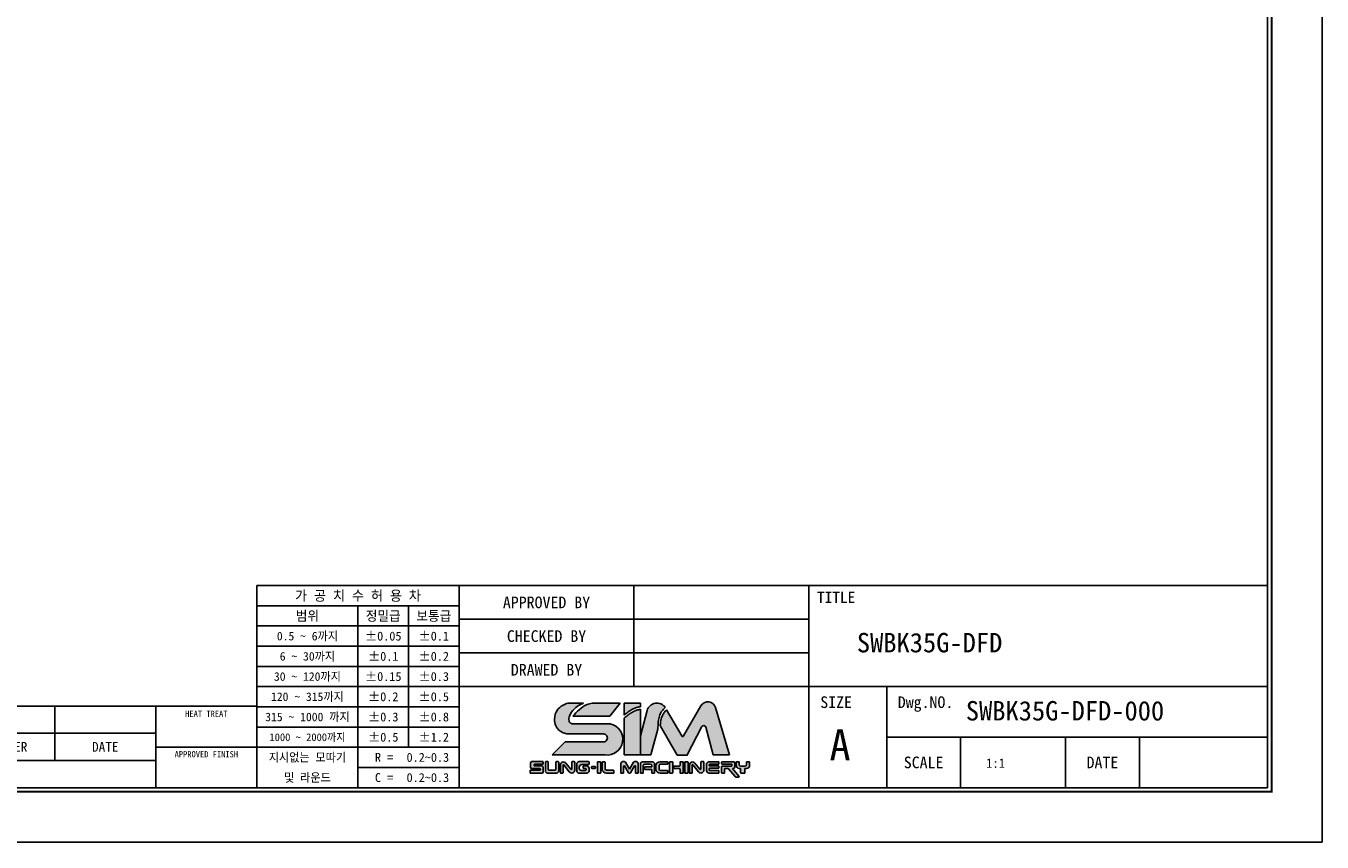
# Model space of a CAD drawing. Header units: millimetres. Extents: x -29 to 5648, y -387 to 3949.
# Tile 3 of 5: x 374 to 853, y 0 to 302. Entities that reach past the tile are written whole.
import ezdxf
from ezdxf.enums import TextEntityAlignment as Align

# ---------------------------------------------------------------- set-up
doc = ezdxf.new("R2010")
doc.units = ezdxf.units.MM
doc.layers.get('0').update_dxf_attribs({"linetype": 'CONTINUOUS'})
doc.layers.add('5', color=7, linetype='CONTINUOUS')
doc.layers.add('7', color=7, linetype='CONTINUOUS')

# ---------------------------------------------------------------- blocks, each defined once
blk = doc.blocks.new('란표제')
h = blk.add_hatch(color=150)
h.dxf.hatch_style = 1
edge = h.paths.add_edge_path()
edge.add_spline(control_points=[(269.4313514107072, 21.23682854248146), (269.6359798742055, 21.41891288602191), (270.0327252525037, 21.7719484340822), (270.7280603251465, 22.18750380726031), (271.4106727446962, 22.51924857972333), (271.9007036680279, 22.60265436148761), (272.1147233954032, 22.63908161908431)], knot_values=[0, 0, 0, 0, 0.6304310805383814, 1.222315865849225, 1.865724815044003, 2.364625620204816, 2.364625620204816, 2.364625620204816, 2.364625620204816], degree=3, periodic=0)
edge.add_line((272.1147233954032, 22.63908161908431), (272.1147233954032, 23.23741673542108))
edge.add_line((272.1147233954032, 23.23741673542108), (269.4313514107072, 23.23741673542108))
edge.add_line((269.4313514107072, 23.23741673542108), (269.4313514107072, 21.23682854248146))
edge = h.paths.add_edge_path()
edge.add_spline(control_points=[(272.1147233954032, 22.22357291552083), (271.8960154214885, 22.17327034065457), (271.4034488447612, 22.0599806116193), (270.715909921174, 21.71275165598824), (270.0397629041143, 21.25956616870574), (269.6376071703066, 20.9094133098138), (269.4313514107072, 20.72982854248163)], knot_values=[0, 0, 0, 0, 0.5164407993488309, 1.163110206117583, 1.761888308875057, 2.392319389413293, 2.392319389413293, 2.392319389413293, 2.392319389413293], degree=3, periodic=0)
edge.add_line((269.4313514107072, 20.72982854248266), (269.4313514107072, 14.56964083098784))
edge.add_line((269.4313514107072, 14.56964083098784), (272.1147233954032, 14.56964083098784))
edge.add_line((272.1147233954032, 14.56964083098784), (272.1147233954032, 22.22357291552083))
edge = h.paths.add_edge_path()
edge.add_line((267.0830865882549, 19.76878435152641), (260.734030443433, 19.76878435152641))
edge.add_spline(control_points=[(260.7340304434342, 19.76878435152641), (260.6304282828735, 19.80046622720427), (260.3773761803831, 19.87785037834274), (260.0993263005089, 20.3834271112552), (260.187756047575, 21.0896081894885), (260.7314099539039, 21.92713840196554), (261.4878621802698, 22.76627762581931), (262.2797090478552, 23.09358528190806), (262.6276767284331, 23.23741673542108)], knot_values=[0, 0, 0, 0, 0.2433595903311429, 0.5944147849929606, 1.213183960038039, 1.789398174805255, 2.88702788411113, 3.747486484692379, 3.747486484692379, 3.747486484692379, 3.747486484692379], degree=3, periodic=0)
edge.add_line((262.6276767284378, 23.23741673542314), (259.9686972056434, 23.23741673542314))
edge.add_spline(control_points=[(259.9686972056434, 23.23741673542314), (259.6776716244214, 23.12786400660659), (259.0262061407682, 22.88262844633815), (258.0427933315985, 22.05524221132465), (257.6589013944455, 20.72241547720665), (257.8905376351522, 19.4262980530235), (258.4932930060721, 18.63992786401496), (259.0387723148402, 18.37393810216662), (259.2361936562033, 18.2776703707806)], knot_values=[0, 0, 0, 0, 0.550739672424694, 1.232839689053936, 2.19963066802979, 2.850121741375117, 3.513003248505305, 3.888995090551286, 3.888995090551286, 3.888995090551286, 3.888995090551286], degree=3, periodic=0)
edge.add_arc((260.0206695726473, 19.77456633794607), 1.689999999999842, 242.3423855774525, 270.0000000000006)
edge.add_line((260.0206695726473, 18.08456633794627), (265.933220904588, 18.08456633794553))
edge.add_arc((265.933220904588, 17.41949662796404), 0.6650697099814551, 270.18688939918, 90, ccw=False)
edge.add_line((265.9353902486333, 16.75443045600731), (259.548431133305, 16.75443045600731))
edge.add_line((259.548431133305, 16.75443045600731), (257.3636415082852, 14.56964083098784))
edge.add_line((257.3636415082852, 14.56964083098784), (266.2319154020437, 14.56964083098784))
edge.add_arc((266.5395411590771, 17.18852423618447), 2.636889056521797, 263.3004820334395, 78.10426637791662)
edge = h.paths.add_edge_path(flags=17)
edge.add_spline(control_points=[(264.0618412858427, 23.23741673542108), (263.7695622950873, 23.17538582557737), (262.9649864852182, 23.00462921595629), (261.8692366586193, 22.18236333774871), (261.1771816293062, 21.42409186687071), (260.8344419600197, 21.04855856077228)], knot_values=[0, 0, 0, 0, 0.6846043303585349, 1.884555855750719, 3.061918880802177, 3.061918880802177, 3.061918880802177, 3.061918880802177], degree=3, periodic=0)
edge.add_line((260.8344419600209, 21.04855856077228), (267.0300266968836, 21.04855856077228))
edge.add_line((267.0300266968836, 21.04855856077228), (268.7149674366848, 23.23741673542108))
edge.add_line((268.7149674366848, 23.23741673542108), (264.0618412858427, 23.23741673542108))
h = blk.add_hatch(color=8)
h.dxf.hatch_style = 1
edge = h.paths.add_edge_path()
edge.add_spline(control_points=[(275.0627256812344, 19.1589791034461), (275.0773552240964, 19.57794386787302), (275.1025993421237, 20.30089167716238), (275.3125840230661, 21.24983197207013), (275.7149129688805, 21.97049305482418), (276.082664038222, 22.32534979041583), (276.2775094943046, 22.51336344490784)], knot_values=[0, 0, 0, 0, 0.7435831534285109, 1.283095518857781, 1.707763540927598, 2.186317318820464, 2.186317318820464, 2.186317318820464, 2.186317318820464], degree=3, periodic=0)
edge.add_arc((274.8821637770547, 21.55989067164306), 1.690000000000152, 34.34572044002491, 164.999999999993)
edge.add_line((273.2497491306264, 21.99729485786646), (272.1147233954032, 17.76132114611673))
edge.add_line((272.1147233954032, 17.76132114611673), (272.1147233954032, 14.56964083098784))
edge.add_line((272.1147233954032, 14.56964083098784), (273.8922549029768, 14.56964083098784))
edge.add_line((273.8922549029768, 14.56964083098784), (275.0538491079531, 18.90476942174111))
edge.add_spline(control_points=[(275.0538491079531, 18.90476942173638), (275.0568079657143, 18.98950598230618), (275.0597668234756, 19.07424254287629), (275.0627256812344, 19.1589791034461)], knot_values=[2.186317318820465, 2.186317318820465, 2.186317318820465, 2.186317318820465, 2.336708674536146, 2.336708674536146, 2.336708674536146, 2.336708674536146], degree=3, periodic=0)
edge = h.paths.add_edge_path()
edge.add_arc((282.7153299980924, 19.15023052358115), 0.3379999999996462, 14.999999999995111, 152.0936797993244, ccw=False)
edge.add_line((283.0418129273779, 19.23771136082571), (284.2856565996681, 14.59562357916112))
edge.add_line((284.2856565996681, 14.59562357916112), (287.0312419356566, 14.59562357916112))
edge.add_line((287.0312419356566, 14.59562357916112), (284.698741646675, 22.48208966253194))
edge.add_arc((283.4022573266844, 22.0986416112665), 1.352000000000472, 16.47610349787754, 150.0000000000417)
edge.add_line((282.2313909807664, 22.77464161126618), (279.328189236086, 17.74614868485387))
edge.add_arc((279.1818309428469, 17.83064868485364), 0.1689999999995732, 210.0000000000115, 330.00000000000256, ccw=False)
edge.add_line((279.0354726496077, 17.74614868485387), (276.4997684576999, 22.13811717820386))
edge.add_spline(control_points=[(276.4997684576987, 22.13811717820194), (276.3465195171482, 21.96972988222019), (276.0439022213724, 21.63721921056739), (275.6848775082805, 20.95838757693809), (275.5056859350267, 20.21422517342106), (275.4438638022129, 19.68005989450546), (275.4178006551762, 19.4548650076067)], knot_values=[0, 0, 0, 0, 0.523800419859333, 1.034337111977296, 1.752334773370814, 2.275651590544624, 2.275651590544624, 2.275651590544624, 2.275651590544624], degree=3, periodic=0)
edge.add_arc((275.3365080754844, 19.30670119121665), 0.1690000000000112, 30.00000000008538, 61.24788174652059, ccw=False)
edge.add_line((275.4828663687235, 19.39120119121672), (278.275008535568, 14.55506909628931))
edge.add_line((278.275008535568, 14.55506909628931), (279.8991915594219, 14.55506909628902))
edge.add_line((279.8991915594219, 14.55506909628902), (282.4166346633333, 19.30842375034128))
h = blk.add_hatch(color=150)
h.dxf.hatch_style = 1
h.paths.add_polyline_path([(255.8918496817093, 12.49001531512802, 0.4142135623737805), (255.6383496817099, 12.74351531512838), (254.4359279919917, 12.74351531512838, -0.4142135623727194), (254.3514279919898, 12.8280153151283), (254.3514279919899, 12.93313653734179, -0.4142135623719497), (254.4359279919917, 13.01763653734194), (255.8918496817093, 13.01763653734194), (255.8918496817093, 13.45026974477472), (253.9892572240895, 13.45026974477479, 0.4142135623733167), (253.7357572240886, 13.19676974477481), (253.7357572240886, 12.54712844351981, 0.4142135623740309), (253.9892572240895, 12.29362844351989), (255.3256614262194, 12.29362844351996, -0.4142135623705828), (255.4101614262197, 12.2091284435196), (255.4101614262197, 12.10882920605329, -0.4142135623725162), (255.3256614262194, 12.02432920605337), (253.7113647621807, 12.02432920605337), (253.7113647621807, 11.49943248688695), (255.6383496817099, 11.49943248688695, 0.4142135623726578), (255.8918496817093, 11.75293248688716)])
h.paths.add_polyline_path([(265.4913498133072, 13.34837791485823, 0.4142135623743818), (265.4068498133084, 13.43287791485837), (265.0227749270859, 13.43287791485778, 0.4142135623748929), (264.9382749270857, 13.34837791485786), (264.9382749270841, 11.60814308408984, 0.4142135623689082), (265.0227749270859, 11.52364308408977), (265.4068498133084, 11.52364308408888, 0.4142135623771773), (265.4913498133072, 11.6081430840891)])
h.paths.add_polyline_path([(269.3149947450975, 12.69271470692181, -0.7673269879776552), (269.4726738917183, 12.73496470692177), (270.1476377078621, 11.56589308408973, 0.2679491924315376), (270.2208168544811, 11.52364308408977), (270.3886929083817, 11.52364308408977, 0.2679491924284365), (270.4618720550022, 11.56589308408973), (271.136835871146, 12.73496470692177, -0.7673269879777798), (271.2945150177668, 12.69271470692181), (271.2945150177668, 11.60814308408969, 0.414213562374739), (271.3790150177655, 11.52364308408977), (271.6874683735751, 11.52364308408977, 0.4142135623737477), (271.7719683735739, 11.60814308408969), (271.7719683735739, 13.14150117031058, 0.5572135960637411), (270.9835726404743, 13.35275117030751), (270.3047548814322, 12.17700432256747), (269.6259371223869, 13.35275117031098, 0.5198906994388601), (268.8375413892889, 13.14150117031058), (268.8375413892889, 11.60814308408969, 0.4142135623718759), (268.9220413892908, 11.52364308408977), (269.2304947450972, 11.52364308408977, 0.4142135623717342), (269.3149947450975, 11.60814308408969)])
h = blk.add_hatch(color=251)
h.dxf.hatch_style = 1
h.paths.add_polyline_path([(264.6369999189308, 12.54995020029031, 0.4142135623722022), (264.552499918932, 12.63445020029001), (264.0281001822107, 12.63445020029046, 0.4142135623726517), (263.9436001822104, 12.54995020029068), (263.9436001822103, 12.39560813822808, 0.4142135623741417), (264.0281001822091, 12.31110813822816), (264.552499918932, 12.3111081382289, 0.4142135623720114), (264.6369999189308, 12.39560813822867)])
h.paths.add_polyline_path([(258.4601998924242, 11.92193248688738), (258.4601998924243, 13.36576974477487, 0.4142135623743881), (258.3756998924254, 13.45026974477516), (258.0906228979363, 13.45026974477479, 0.4142135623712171), (258.0061228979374, 13.36576974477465), (258.0061228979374, 12.18747393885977, -0.4142135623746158), (257.8371228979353, 12.01847393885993), (256.8846107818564, 12.01847393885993, -0.4142135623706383), (256.7156107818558, 12.18747393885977), (256.7156107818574, 13.36576974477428, 0.414213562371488), (256.6311107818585, 13.45026974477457), (256.3251870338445, 13.45026974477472, 0.4142135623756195), (256.2406870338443, 13.36576974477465), (256.2406870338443, 11.92193248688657, 0.4142135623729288), (256.6631870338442, 11.4994324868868), (258.0376998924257, 11.49943248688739, 0.4142135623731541)])
h.paths.add_polyline_path([(261.1488024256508, 12.0448363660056), (261.1488024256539, 13.36576974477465, 0.4142135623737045), (261.064302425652, 13.45026974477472), (260.7360734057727, 13.45026974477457, 0.4142135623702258), (260.6515734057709, 13.36576974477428), (260.6515734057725, 12.24481650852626, -0.7053166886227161), (260.5016056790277, 12.19139154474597), (259.6575188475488, 13.22574781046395, 0.7053166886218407), (258.757712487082, 12.90519802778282), (258.7577124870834, 11.58393248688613, 0.4142135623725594), (258.8422124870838, 11.49943248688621), (259.0973144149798, 11.49943248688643, 0.4142135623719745), (259.1818144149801, 11.58393248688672), (259.1818144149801, 12.87627755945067, -0.7182104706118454), (259.3335723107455, 12.92743052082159), (260.2382550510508, 11.73791859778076, 0.7182104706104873)])
h.paths.add_polyline_path([(263.5382578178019, 11.92193248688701), (263.5382578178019, 12.31768943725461, 0.4142135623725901), (263.1157578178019, 12.74018943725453), (262.6233206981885, 12.74018943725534, 0.4142135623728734), (262.5388206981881, 12.65568943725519), (262.5388206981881, 12.3999134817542, 0.4142135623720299), (262.6233206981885, 12.31541348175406), (262.9553217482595, 12.31541348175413, -0.4142135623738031), (263.0398217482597, 12.23091348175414), (263.0398217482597, 12.06617401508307, -0.4142135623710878), (262.9553217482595, 11.9816740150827), (262.2414599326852, 11.9816740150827, -0.4142135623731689), (261.903459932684, 12.31967401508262), (261.903459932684, 12.54779928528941, -0.4142135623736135), (262.325959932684, 12.97029928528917), (263.4537578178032, 12.9702992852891, 0.414213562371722), (263.5382578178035, 13.05479928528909), (263.5382578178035, 13.36576974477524, 0.4142135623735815), (263.4537578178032, 13.45026974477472), (261.8935343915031, 13.45026974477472, 0.414213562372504), (261.4710343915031, 13.02776974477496), (261.4710343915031, 11.92193248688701, 0.4142135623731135), (261.8935343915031, 11.49943248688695), (263.1157578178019, 11.49943248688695, 0.4142135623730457)])
h.paths.add_polyline_path([(267.686365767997, 11.92748730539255, 0.4142135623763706), (267.6018657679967, 12.01198730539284), (266.4686991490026, 12.01198730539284, -0.414213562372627), (266.2151991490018, 12.26548730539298), (266.2151991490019, 13.34837791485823, 0.4142135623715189), (266.1306991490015, 13.43287791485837), (265.8297345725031, 13.43287791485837, 0.4142135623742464), (265.7452345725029, 13.34837791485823), (265.7452345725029, 12.19964308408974, 0.4142135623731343), (266.4212345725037, 11.52364308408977), (267.6018657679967, 11.52364308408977, 0.4142135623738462), (267.686365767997, 11.60814308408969)])
h.paths.add_polyline_path([(272.6031511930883, 12.77084332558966, -0.4142135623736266), (272.8566511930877, 13.02434332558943), (273.7719485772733, 13.02434332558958, -0.4142135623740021), (274.0254485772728, 12.77084332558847), (274.0254485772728, 12.60578891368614), (272.8978494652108, 12.60578891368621, 0.4142135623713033), (272.8133494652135, 12.52128891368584), (272.8133494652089, 12.2275027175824, 0.4142135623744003), (272.8978494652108, 12.14300271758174), (274.0254485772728, 12.14300271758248), (274.0254485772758, 11.60814308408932, 0.414213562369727), (274.1099485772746, 11.52364308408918), (274.4089681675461, 11.5236430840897, 0.4142135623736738), (274.493468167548, 11.60814308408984), (274.493468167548, 13.09487791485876, 0.4142135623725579), (274.1554681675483, 13.43287791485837), (272.4765440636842, 13.43287791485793, 0.4142135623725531), (272.1385440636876, 13.09487791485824), (272.1385440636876, 11.60814308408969, 0.4142135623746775), (272.2230440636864, 11.52364308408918), (272.518651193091, 11.52364308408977, 0.4142135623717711), (272.6031511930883, 11.60814308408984)])
h.paths.add_polyline_path([(276.7035665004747, 11.89577780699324, 0.4142135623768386), (276.6190665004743, 11.98027780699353), (275.489626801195, 11.9802778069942, -0.4142135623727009), (275.2361268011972, 12.23377780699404), (275.2361268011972, 12.7733856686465, -0.4142135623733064), (275.489626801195, 13.02688566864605), (276.6190665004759, 13.02688566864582, 0.414213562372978), (276.7035665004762, 13.11138566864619), (276.7035665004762, 13.34837791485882, 0.4142135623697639), (276.6190665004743, 13.43287791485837), (275.4024355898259, 13.43287791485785, 0.4142135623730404), (274.7264355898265, 12.75687791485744), (274.7264355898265, 12.19964308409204, 0.4142135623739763), (275.4024355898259, 11.52364308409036), (276.6190665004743, 11.52364308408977, 0.4142135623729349), (276.7035665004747, 11.60814308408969)])
h.paths.add_polyline_path([(277.5403531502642, 13.34837791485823, 0.4142135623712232), (277.4558531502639, 13.43287791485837), (277.071778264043, 13.43287791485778, 0.4142135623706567), (276.9872782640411, 13.34837791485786), (276.9872782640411, 11.60814308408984, 0.4142135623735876), (277.0717782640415, 11.52364308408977), (277.4558531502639, 11.52364308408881, 0.4142135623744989), (277.5403531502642, 11.6081430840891)])
h.paths.add_polyline_path([(279.2992845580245, 13.34837791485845, 0.414213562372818), (279.2147845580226, 13.43287791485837), (278.8307096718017, 13.43287791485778, 0.4142135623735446), (278.7462096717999, 13.34837791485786), (278.7462096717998, 12.79193278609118, -0.4142135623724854), (278.6617096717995, 12.70743278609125), (277.7792291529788, 12.70743278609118, 0.4142135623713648), (277.6947291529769, 12.62293278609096), (277.6947291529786, 12.37646408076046, 0.4142135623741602), (277.7792291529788, 12.29196408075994), (278.6617096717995, 12.29196408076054, -0.4142135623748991), (278.7462096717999, 12.20746408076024), (278.7462096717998, 11.60814308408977, 0.4142135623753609), (278.8307096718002, 11.52364308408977), (279.2147845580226, 11.52364308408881, 0.4142135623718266), (279.2992845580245, 11.6081430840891)])
h.paths.add_polyline_path([(280.1012012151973, 13.34837791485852, 0.414213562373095), (280.0167012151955, 13.43287791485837), (279.6326263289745, 13.43287791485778, 0.4142135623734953), (279.5481263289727, 13.34837791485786), (279.5481263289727, 11.60814308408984, 0.414213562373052), (279.632626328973, 11.52364308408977), (280.0167012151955, 11.52364308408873, 0.4142135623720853), (280.1012012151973, 11.6081430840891)])
h.paths.add_polyline_path([(281.2413105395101, 13.2257478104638, 0.7053166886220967), (280.3415041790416, 12.90519802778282), (280.3415041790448, 11.58393248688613, 0.4142135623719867), (280.4260041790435, 11.49943248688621), (280.6811061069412, 11.49943248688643, 0.4142135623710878), (280.7656061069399, 11.58393248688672), (280.7656061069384, 12.87627755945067, -0.7182104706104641), (280.9173640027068, 12.92743052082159), (281.8220467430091, 11.73791859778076, 0.7182104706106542), (282.7325941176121, 12.0448363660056), (282.7325941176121, 13.36576974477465, 0.4142135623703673), (282.6480941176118, 13.45026974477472), (282.319865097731, 13.45026974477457, 0.4142135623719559), (282.2353650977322, 13.36576974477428), (282.2353650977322, 12.24481650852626, -0.7053166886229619), (282.0853973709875, 12.19139154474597)])
h.paths.add_polyline_path([(285.2465399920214, 13.34837791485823, 0.414213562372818), (285.1620399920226, 13.43287791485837), (283.6221923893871, 13.43287791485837, 0.414213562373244), (283.1996923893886, 13.01037791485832), (283.1996923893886, 11.94614308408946, 0.4142135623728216), (283.6221923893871, 11.52364308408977), (285.1620399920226, 11.52364308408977, 0.4142135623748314), (285.2465399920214, 11.60814308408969), (285.2465399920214, 11.88650074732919, 0.4142135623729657), (285.1620399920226, 11.97100074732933), (283.712613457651, 11.97100074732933, -0.4142135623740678), (283.6281134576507, 12.05550074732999), (283.6281134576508, 12.26963683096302, -0.4142135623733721), (283.7126134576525, 12.35413683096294), (285.1620399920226, 12.35413683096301, 0.4142135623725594), (285.2465399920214, 12.43863683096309), (285.2465399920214, 12.64687567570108, 0.4142135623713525), (285.1620399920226, 12.73137567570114), (283.7126134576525, 12.73137567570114, -0.4142135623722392), (283.6281134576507, 12.81587567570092), (283.6281134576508, 12.94159305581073, -0.4142135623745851), (283.712613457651, 13.02609305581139), (285.1620399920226, 13.02609305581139, 0.4142135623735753), (285.2465399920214, 13.11059305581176)])
h.paths.add_polyline_path([(287.9367704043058, 13.17937791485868, 0.4142135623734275), (287.6832704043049, 13.43287791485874), (285.7858523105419, 13.43287791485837, 0.4142135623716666), (285.7013523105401, 13.34837791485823), (285.70135231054, 13.13880807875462, 0.4142135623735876), (285.7858523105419, 13.05430807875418), (287.3438020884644, 13.0543080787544, -0.4142135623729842), (287.4283020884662, 12.96980807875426), (287.4283020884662, 12.78855795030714, -0.4142135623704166), (287.3438020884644, 12.70405795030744), (285.7858523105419, 12.70405795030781, 0.4142135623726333), (285.7013523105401, 12.61955795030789), (285.7013523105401, 11.60814308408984, 0.4142135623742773), (285.7858523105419, 11.52364308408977), (286.1203941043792, 11.52364308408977, 0.4142135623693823), (286.2048941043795, 11.60814308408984), (286.2048941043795, 12.23851556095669, -0.4142135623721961), (286.2893941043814, 12.32301556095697), (286.819905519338, 12.32301556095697), (288.0190716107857, 10.89390506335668, 0.2216946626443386), (288.0838023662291, 10.86372061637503), (288.5418862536, 10.86372061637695, 0.6370702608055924), (288.6066170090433, 11.00253616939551), (287.4986032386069, 12.32301556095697), (287.6832704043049, 12.32301556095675, 0.4142135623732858), (287.9367704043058, 12.57651556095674)])
h.paths.add_polyline_path([(290.3760742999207, 12.83001556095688), (290.3760742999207, 13.3483779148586, 0.4142135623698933), (290.2915742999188, 13.43287791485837), (289.9447103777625, 13.43287791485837, 0.4142135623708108), (289.8602103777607, 13.34837791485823), (289.8602103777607, 12.95755795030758, -0.4142135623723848), (289.6067103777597, 12.7040579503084), (288.89774458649, 12.70405795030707, -0.4142135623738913), (288.6442445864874, 12.95755795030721), (288.6442445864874, 13.34837791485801, 0.4142135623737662), (288.5597445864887, 13.43287791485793), (288.2128806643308, 13.43287791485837, 0.4142135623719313), (288.128380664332, 13.34837791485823), (288.128380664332, 12.83001556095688, 0.4142135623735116), (288.6353806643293, 12.32301556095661), (289.8690742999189, 12.32301556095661, 0.4142135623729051)])
h.paths.add_polyline_path([(289.60736216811, 12.32301556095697), (288.8774100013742, 12.32301556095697), (288.8774100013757, 11.60814308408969, 0.4142135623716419), (288.961910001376, 11.52364308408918), (289.5228621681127, 11.52364308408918, 0.41421356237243), (289.6073621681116, 11.60814308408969)])
for p, q in [((262.6276767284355, 23.23741673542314), (259.9686972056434, 23.23741673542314)), ((268.7149674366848, 23.23741673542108), (264.0618412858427, 23.23741673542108)), ((268.7149674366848, 23.23741673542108), (267.0300266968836, 21.04855856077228)), ((272.1147233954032, 23.23741673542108), (269.4313514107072, 23.23741673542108)), ((269.4313514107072, 21.23682854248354), (269.4313514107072, 23.23741673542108)), ((272.1147233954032, 22.63908161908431), (272.1147233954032, 23.23741673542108)), ((272.1147233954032, 14.56964083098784), (272.1147233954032, 22.22357291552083)), ((272.1147233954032, 17.76132114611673), (273.2497491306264, 21.99729485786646)), ((279.0354726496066, 17.74614868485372), (276.4997684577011, 22.13811717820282)), ((279.3281892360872, 17.74614868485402), (282.2313909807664, 22.77464161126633)), ((287.0312419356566, 14.59562357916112), (284.6987416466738, 22.48208966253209)), ((260.7340304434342, 19.76878435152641), (267.083086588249, 19.76878435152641)), ((267.0300266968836, 21.04855856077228), (260.8344419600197, 21.04855856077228)), ((269.4313514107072, 14.56964083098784), (269.4313514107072, 20.72982854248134)), ((260.0206695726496, 18.08456633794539), (265.933220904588, 18.08456633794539)), ((273.8922549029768, 14.56964083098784), (275.0538491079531, 18.90476942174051)), ((275.4828663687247, 19.39120119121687), (278.275008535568, 14.55506909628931)), ((279.8658430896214, 14.49210159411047), (282.4166346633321, 19.30842375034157)), ((284.2856565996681, 14.59562357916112), (283.0418129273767, 19.23771136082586)), ((259.548431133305, 16.75443045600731), (257.3636415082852, 14.56964083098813)), ((259.548431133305, 16.75443045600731), (265.9310515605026, 16.75443045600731)), ((253.7357572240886, 12.54712844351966), (253.7357572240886, 13.19676974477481)), ((253.9892572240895, 13.45026974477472), (255.8918496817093, 13.45026974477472)), ((255.8918496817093, 13.01763653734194), (254.4359279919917, 13.01763653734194)), ((255.8918496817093, 13.41828104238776), (255.8918496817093, 13.01763653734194)), ((256.2406870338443, 13.36576974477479), (256.2406870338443, 11.92193248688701)), ((256.6311107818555, 13.45026974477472), (256.3251870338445, 13.45026974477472)), ((256.7156107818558, 12.18747393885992), (256.7156107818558, 13.36576974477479)), ((257.3636415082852, 14.56964083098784), (266.2319154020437, 14.56964083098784)), ((258.0061228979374, 13.36576974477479), (258.0061228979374, 12.18747393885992)), ((258.3756998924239, 13.45026974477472), (258.0906228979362, 13.45026974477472)), ((258.4601998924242, 13.36576974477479), (258.4601998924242, 11.92193248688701)), ((259.6575188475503, 13.22574781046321), (260.5016056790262, 12.1913915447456)), ((260.6515734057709, 13.36576974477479), (260.6515734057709, 12.24481650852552)), ((261.064302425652, 13.45026974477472), (260.7360734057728, 13.45026974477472)), ((261.1488024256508, 13.36576974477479), (261.1488024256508, 12.04483636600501)), ((261.4710343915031, 13.02776974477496), (261.4710343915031, 11.92193248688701)), ((263.4537578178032, 13.45026974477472), (261.8935343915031, 13.45026974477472)), ((263.5382578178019, 13.36576974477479), (263.5382578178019, 13.05479928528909)), ((263.5382578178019, 13.36576974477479), (263.5382578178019, 13.05479928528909)), ((264.9382749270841, 13.34837791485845), (264.9382749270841, 11.60814308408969)), ((265.0227749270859, 13.43287791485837), (265.4068498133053, 13.43287791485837)), ((265.4913498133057, 13.34837791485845), (265.4913498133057, 11.60814308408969)), ((265.7452345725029, 13.34837791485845), (265.7452345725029, 12.19964308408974)), ((266.1306991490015, 13.43287791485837), (265.8297345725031, 13.43287791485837)), ((266.2151991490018, 12.26548730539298), (266.2151991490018, 13.34837791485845)), ((268.8375413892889, 13.14150117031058), (268.8375413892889, 11.60814308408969)), ((269.4313514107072, 14.56964083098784), (272.1147233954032, 14.56964083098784)), ((269.6259371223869, 13.35275117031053), (270.3047548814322, 12.17700432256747)), ((270.9835726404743, 13.35275117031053), (270.3047548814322, 12.17700432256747)), ((271.7719683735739, 13.14150117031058), (271.7719683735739, 11.60814308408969)), ((272.1147233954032, 14.56964083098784), (273.8922549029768, 14.56964083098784)), ((272.1385440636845, 13.09487791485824), (272.1385440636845, 11.60814308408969)), ((274.1554681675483, 13.43287791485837), (272.4765440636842, 13.43287791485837)), ((273.7719485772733, 13.02434332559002), (272.8566511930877, 13.02434332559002)), ((274.4934681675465, 13.09487791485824), (274.4934681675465, 11.60814308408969)), ((276.6190665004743, 13.43287791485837), (275.4024355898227, 13.43287791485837)), ((276.6190665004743, 13.02688566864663), (275.489626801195, 13.02688566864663)), ((276.7035665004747, 13.11138566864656), (276.7035665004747, 13.34837791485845)), ((276.9872782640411, 13.34837791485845), (276.9872782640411, 11.60814308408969)), ((277.0717782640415, 13.43287791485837), (277.4558531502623, 13.43287791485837)), ((277.5403531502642, 13.34837791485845), (277.5403531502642, 11.60814308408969)), ((278.275008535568, 14.55506909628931), (279.8658430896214, 14.55506909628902)), ((278.7462096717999, 12.79193278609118), (278.7462096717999, 13.34837791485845)), ((278.8307096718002, 13.43287791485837), (279.2147845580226, 13.43287791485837)), ((279.2992845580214, 13.34837791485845), (279.2992845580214, 11.60814308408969)), ((279.5481263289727, 13.34837791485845), (279.5481263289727, 11.60814308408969)), ((279.632626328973, 13.43287791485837), (280.0167012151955, 13.43287791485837)), ((280.1012012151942, 13.34837791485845), (280.1012012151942, 11.60814308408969)), ((281.2413105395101, 13.22574781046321), (282.085397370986, 12.1913915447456)), ((282.2353650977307, 13.36576974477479), (282.2353650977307, 12.24481650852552)), ((282.6480941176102, 13.45026974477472), (282.319865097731, 13.45026974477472)), ((282.7325941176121, 13.36576974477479), (282.7325941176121, 12.04483636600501)), ((283.1996923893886, 13.01037791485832), (283.1996923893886, 11.94614308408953)), ((283.6221923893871, 13.43287791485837), (285.1620399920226, 13.43287791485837)), ((285.1620399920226, 13.02609305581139), (283.712613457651, 13.02609305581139)), ((284.2856565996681, 14.59562357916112), (287.0312419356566, 14.59562357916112)), ((285.2465399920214, 13.34837791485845), (285.2465399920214, 13.11059305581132)), ((285.7013523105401, 13.13880807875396), (285.7013523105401, 13.34837791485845)), ((285.7858523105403, 13.43287791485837), (287.6832704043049, 13.43287791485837)), ((285.7858523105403, 13.05430807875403), (287.3438020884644, 13.05430807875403)), ((287.9367704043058, 13.17937791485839), (287.9367704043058, 12.57651556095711)), ((288.128380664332, 13.34837791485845), (288.128380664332, 12.83001556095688)), ((288.5597445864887, 13.43287791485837), (288.2128806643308, 13.43287791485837)), ((288.6442445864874, 13.34837791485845), (288.6442445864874, 12.95755795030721)), ((289.8602103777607, 13.34837791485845), (289.8602103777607, 12.95755795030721)), ((289.9447103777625, 13.43287791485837), (290.2915742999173, 13.43287791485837)), ((290.3760742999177, 13.34837791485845), (290.3760742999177, 12.83001556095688)), ((253.7113647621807, 11.49943248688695), (253.7113647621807, 12.02432920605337)), ((253.7113647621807, 12.02432920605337), (255.3256614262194, 12.02432920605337)), ((253.7113647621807, 11.49943248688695), (255.6383496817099, 11.49943248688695)), ((255.3256614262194, 12.29362844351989), (253.9892572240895, 12.29362844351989)), ((254.3514279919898, 12.93313653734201), (254.3514279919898, 12.8280153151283)), ((254.4359279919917, 12.74351531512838), (255.6383496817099, 12.74351531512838)), ((255.4101614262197, 12.10882920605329), (255.4101614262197, 12.20912844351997)), ((255.8918496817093, 12.49001531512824), (255.8918496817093, 11.75293248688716)), ((258.0376998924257, 11.49943248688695), (256.6631870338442, 11.49943248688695)), ((257.8371228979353, 12.01847393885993), (256.8846107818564, 12.01847393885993)), ((258.7577124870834, 11.58393248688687), (258.7577124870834, 12.90519802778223)), ((258.8422124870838, 11.49943248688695), (259.0973144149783, 11.49943248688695)), ((259.1818144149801, 11.58393248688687), (259.1818144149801, 12.87627755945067)), ((259.3335723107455, 12.92743052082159), (260.2382550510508, 11.73791859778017)), ((261.8935343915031, 11.49943248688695), (263.1157578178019, 11.49943248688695)), ((261.903459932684, 12.54779928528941), (261.903459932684, 12.31967401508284)), ((262.2414599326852, 11.9816740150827), (262.9553217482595, 11.9816740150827)), ((263.4537578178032, 12.97029928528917), (262.325959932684, 12.97029928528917)), ((262.5388206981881, 12.39991348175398), (262.5388206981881, 12.65568943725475)), ((262.6233206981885, 12.74018943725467), (263.1157578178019, 12.74018943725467)), ((262.9553217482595, 12.31541348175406), (262.6233206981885, 12.31541348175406)), ((263.0398217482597, 12.06617401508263), (263.0398217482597, 12.23091348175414)), ((263.5382578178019, 11.92193248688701), (263.5382578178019, 12.31768943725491)), ((263.9436001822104, 12.54995020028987), (263.9436001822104, 12.39560813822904)), ((264.0281001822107, 12.63445020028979), (264.552499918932, 12.63445020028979)), ((264.552499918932, 12.31110813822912), (264.0281001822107, 12.31110813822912)), ((264.6369999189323, 12.54995020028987), (264.6369999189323, 12.39560813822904)), ((265.0227749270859, 11.52364308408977), (265.4068498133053, 11.52364308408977)), ((266.4212345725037, 11.52364308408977), (267.6018657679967, 11.52364308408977)), ((267.6018657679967, 12.01198730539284), (266.4686991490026, 12.01198730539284)), ((267.686365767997, 11.60814308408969), (267.686365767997, 11.92748730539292)), ((268.9220413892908, 11.52364308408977), (269.2304947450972, 11.52364308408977)), ((269.3149947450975, 11.60814308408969), (269.3149947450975, 12.69271470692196)), ((269.4726738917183, 12.73496470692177), (270.1476377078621, 11.56589308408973)), ((270.2208168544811, 11.52364308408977), (270.3886929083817, 11.52364308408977)), ((271.136835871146, 12.73496470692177), (270.4618720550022, 11.56589308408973)), ((271.2945150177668, 11.60814308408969), (271.2945150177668, 12.69271470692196)), ((271.3790150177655, 11.52364308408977), (271.6874683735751, 11.52364308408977)), ((272.2230440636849, 11.52364308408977), (272.518651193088, 11.52364308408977)), ((272.6031511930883, 11.60814308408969), (272.6031511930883, 12.77084332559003)), ((272.8133494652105, 12.52128891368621), (272.8133494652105, 12.2275027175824)), ((272.8978494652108, 12.60578891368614), (274.0254485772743, 12.60578891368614)), ((272.8978494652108, 12.14300271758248), (274.0254485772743, 12.14300271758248)), ((274.0254485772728, 12.60578891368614), (274.0254485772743, 12.77084332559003)), ((274.0254485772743, 11.60814308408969), (274.0254485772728, 12.14300271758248)), ((274.4089681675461, 11.52364308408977), (274.1099485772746, 11.52364308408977)), ((274.7264355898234, 12.19964308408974), (274.7264355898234, 12.7568779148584)), ((275.2361268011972, 12.77338566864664), (275.2361268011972, 12.23377780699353)), ((275.4024355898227, 11.52364308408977), (276.6190665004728, 11.52364308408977)), ((276.6190665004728, 11.98027780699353), (275.489626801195, 11.98027780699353)), ((276.7035665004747, 11.60814308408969), (276.7035665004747, 11.89577780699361)), ((277.0717782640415, 11.52364308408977), (277.4558531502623, 11.52364308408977)), ((277.6947291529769, 12.62293278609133), (277.6947291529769, 12.37646408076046)), ((277.7792291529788, 12.70743278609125), (278.6617096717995, 12.70743278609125)), ((277.7792291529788, 12.29196408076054), (278.6617096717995, 12.29196408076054)), ((278.7462096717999, 12.20746408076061), (278.7462096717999, 11.60814308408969)), ((278.8307096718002, 11.52364308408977), (279.2147845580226, 11.52364308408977)), ((279.632626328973, 11.52364308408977), (280.0167012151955, 11.52364308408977)), ((280.3415041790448, 11.58393248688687), (280.3415041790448, 12.90519802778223)), ((280.4260041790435, 11.49943248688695), (280.681106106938, 11.49943248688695)), ((280.7656061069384, 11.58393248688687), (280.7656061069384, 12.87627755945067)), ((280.9173640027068, 12.92743052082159), (281.8220467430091, 11.73791859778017)), ((285.1620399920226, 11.52364308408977), (283.6221923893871, 11.52364308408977)), ((283.6281134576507, 12.94159305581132), (283.6281134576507, 12.81587567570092)), ((283.6281134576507, 12.26963683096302), (283.6281134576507, 12.05550074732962)), ((285.1620399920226, 12.73137567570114), (283.7126134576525, 12.73137567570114)), ((285.1620399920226, 12.35413683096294), (283.7126134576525, 12.35413683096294)), ((285.1620399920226, 11.97100074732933), (283.712613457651, 11.97100074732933)), ((285.2465399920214, 12.64687567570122), (285.2465399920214, 12.43863683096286)), ((285.2465399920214, 11.88650074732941), (285.2465399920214, 11.60814308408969)), ((285.7013523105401, 12.61955795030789), (285.7013523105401, 11.60814308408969)), ((285.7858523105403, 12.70405795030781), (287.3438020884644, 12.70405795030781)), ((286.1203941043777, 11.52364308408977), (285.7858523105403, 11.52364308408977)), ((286.2048941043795, 12.23851556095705), (286.2048941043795, 11.60814308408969)), ((286.2893941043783, 12.32301556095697), (286.819905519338, 12.32301556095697)), ((288.0190716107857, 10.89390506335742), (286.819905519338, 12.32301556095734)), ((287.4283020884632, 12.96980807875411), (287.4283020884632, 12.78855795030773)), ((287.4986032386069, 12.32301556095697), (287.6832704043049, 12.32301556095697)), ((288.6066170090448, 11.00253616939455), (287.4986032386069, 12.32301556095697)), ((288.5418862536, 10.86372061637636), (288.0838023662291, 10.86372061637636)), ((288.8774100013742, 12.32301556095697), (288.6353806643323, 12.32301556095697)), ((288.8774100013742, 11.60814308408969), (288.8774100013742, 12.32301556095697)), ((289.6067103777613, 12.70405795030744), (288.8977445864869, 12.70405795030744)), ((289.5228621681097, 11.52364308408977), (288.961910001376, 11.52364308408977)), ((289.8690742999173, 12.32301556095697), (289.60736216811, 12.32301556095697)), ((289.60736216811, 11.60814308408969), (289.60736216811, 12.32301556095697))]:
    blk.add_line(p, q)
for centre, radius, start, end in [((274.8821637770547, 21.55989067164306), 1.69, 34.34572044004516, 165.0000000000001), ((283.4022573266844, 22.09864161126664), 1.352, 16.476103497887, 149.9999999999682), ((266.5395411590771, 17.18852423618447), 2.636889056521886, 263.300482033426, 78.10426637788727), ((260.0206695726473, 19.77456633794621), 1.69, 242.3423855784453, 270), ((265.933220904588, 17.41949662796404), 0.665069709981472, 269.8131105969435, 90), ((275.3365080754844, 19.30670119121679), 0.169, 30.00000000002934, 61.24788175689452), ((279.1818309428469, 17.8306486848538), 0.169, 210.0000000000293, 329.9999999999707), ((282.7153299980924, 19.150230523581), 0.338, 14.99999999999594, 152.0936797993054), ((253.9892572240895, 13.19676974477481), 0.2535, 90, 180), ((254.4359279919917, 12.93313653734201), 0.0845, 90, 180), ((256.3251870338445, 13.36576974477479), 0.0845, 90, 180), ((256.6311107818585, 13.36576974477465), 0.0845, 0, 90.00000000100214), ((258.0906228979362, 13.36576974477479), 0.0845, 90, 180), ((258.3756998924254, 13.36576974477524), 0.0845, 0, 90.00000000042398), ((259.2647124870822, 12.90519802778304), 0.507, 39.21617813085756, 180), ((260.7360734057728, 13.36576974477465), 0.0845, 90.00000000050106, 180), ((261.064302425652, 13.36576974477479), 0.0845, 0, 90.00000000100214), ((261.8935343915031, 13.02776974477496), 0.4225, 90, 180), ((263.4537578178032, 13.36576974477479), 0.0845, 0, 90.00000000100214), ((263.4537578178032, 13.05479928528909), 0.0845, 269.9999999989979, 0), ((265.0227749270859, 13.34837791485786), 0.0845, 90.00000000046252, 180), ((265.4068498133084, 13.34837791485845), 0.0845, 0, 90.00000000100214), ((265.8297345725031, 13.34837791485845), 0.0845, 90, 180), ((266.1306991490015, 13.34837791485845), 0.0845, 0, 90), ((269.3058663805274, 12.97047997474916), 0.4985745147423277, 50.06099622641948, 159.9390037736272), ((271.3124187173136, 13.00322997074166), 0.4799008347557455, 16.74570727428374, 133.2542927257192), ((272.4765440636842, 13.09487791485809), 0.338, 90.00000000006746, 180), ((272.8566511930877, 12.77084332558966), 0.2535, 90, 180), ((273.7719485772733, 12.77084332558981), 0.2535, 0, 89.9999999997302), ((274.1554681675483, 13.09487791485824), 0.338, 0, 90.00000000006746), ((275.4024355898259, 12.75687791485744), 0.676, 90.00000000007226, 180), ((275.489626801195, 12.77338566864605), 0.2535, 90, 180), ((276.6190665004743, 13.34837791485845), 0.0845, 0, 90.00000000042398), ((276.6190665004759, 13.11138566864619), 0.0845, 269.9999999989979, 0), ((277.071778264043, 13.34837791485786), 0.0845, 90.00000000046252, 180), ((277.4558531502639, 13.34837791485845), 0.0845, 0, 90.00000000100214), ((278.8307096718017, 13.34837791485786), 0.0845, 90.00000000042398, 180), ((279.2147845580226, 13.34837791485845), 0.0845, 0, 90.00000000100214), ((279.6326263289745, 13.34837791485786), 0.0845, 90.00000000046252, 180), ((280.0167012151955, 13.34837791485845), 0.0845, 0, 90.00000000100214), ((280.848504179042, 12.90519802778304), 0.507, 39.21617813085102, 180), ((282.319865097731, 13.36576974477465), 0.0845, 90.00000000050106, 180), ((282.6480941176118, 13.36576974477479), 0.0845, 0, 90.00000000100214), ((283.6221923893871, 13.01037791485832), 0.4225, 90, 180), ((283.712613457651, 12.94159305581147), 0.0845, 90, 180), ((285.1620399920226, 13.34837791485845), 0.0845, 0, 90), ((285.1620399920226, 13.11059305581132), 0.0845, 270, 0), ((285.7858523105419, 13.34837791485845), 0.0845, 90.00000000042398, 180), ((285.7858523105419, 13.13880807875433), 0.0845, 180, 269.9999999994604), ((287.3438020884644, 12.96980807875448), 0.0845, 0, 90.00000000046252), ((287.6832704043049, 13.17937791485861), 0.2535, 0, 90), ((288.2128806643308, 13.34837791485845), 0.0845, 90, 180), ((288.5597445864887, 13.34837791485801), 0.0845, 0, 90.00000000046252), ((289.9447103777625, 13.34837791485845), 0.0845, 90.00000000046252, 180), ((290.2915742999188, 13.34837791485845), 0.0845, 0, 90.0000000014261), ((253.9892572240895, 12.54712844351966), 0.2535, 180, 270), ((254.4359279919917, 12.8280153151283), 0.0845, 180, 270), ((255.3256614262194, 12.20912844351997), 0.0845, 0, 90), ((255.3256614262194, 12.10882920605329), 0.0845, 270, 0), ((255.6383496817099, 12.49001531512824), 0.2535, 0, 90), ((255.6383496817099, 11.75293248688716), 0.2535, 270, 0), ((256.6631870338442, 11.92193248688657), 0.4225, 180, 269.9999999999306), ((256.8846107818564, 12.18747393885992), 0.169, 180, 270), ((257.8371228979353, 12.18747393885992), 0.169, 270, 0), ((258.0376998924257, 11.92193248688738), 0.4225, 270.0000000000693, 0), ((258.8422124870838, 11.58393248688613), 0.0845, 180, 270), ((259.0973144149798, 11.58393248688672), 0.0845, 269.9999999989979, 0), ((259.2663144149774, 12.87627755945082), 0.0845, 37.25478689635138, 180), ((260.641802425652, 12.0448363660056), 0.507, 217.2547868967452, 0), ((260.5670734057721, 12.24481650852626), 0.0845, 219.2161781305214, 0), ((261.8935343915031, 11.92193248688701), 0.4225, 180, 269.9999999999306), ((262.325959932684, 12.54779928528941), 0.4225, 90, 180), ((262.2414599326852, 12.31967401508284), 0.338, 180, 270), ((262.6233206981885, 12.65568943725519), 0.0845, 90, 180), ((262.6233206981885, 12.39991348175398), 0.0845, 180, 270), ((262.9553217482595, 12.23091348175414), 0.0845, 0, 90), ((262.9553217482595, 12.06617401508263), 0.0845, 270, 0), ((263.1157578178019, 12.31768943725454), 0.4225, 0, 90), ((263.1157578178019, 11.92193248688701), 0.4225, 270, 0), ((264.0281001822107, 12.54995020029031), 0.0845, 90, 180), ((264.0281001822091, 12.39560813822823), 0.0845, 180, 270.000000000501), ((264.552499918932, 12.54995020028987), 0.0845, 0, 90), ((264.552499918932, 12.39560813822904), 0.0845, 270, 0), ((265.0227749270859, 11.60814308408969), 0.0845, 180, 270), ((265.4068498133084, 11.6081430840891), 0.0845, 269.9999999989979, 0), ((266.4212345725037, 12.19964308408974), 0.676, 180, 270), ((266.4686991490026, 12.26548730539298), 0.2535, 180, 270), ((267.6018657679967, 11.92748730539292), 0.0845, 0, 90), ((267.6018657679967, 11.60814308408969), 0.0845, 270, 0), ((268.9220413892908, 11.60814308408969), 0.0845, 180, 270), ((269.2304947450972, 11.60814308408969), 0.0845, 270, 0), ((269.3994947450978, 12.69271470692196), 0.0845, 30.00000000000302, 180), ((270.2208168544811, 11.60814308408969), 0.0845, 210.000000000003, 270), ((270.3886929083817, 11.60814308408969), 0.0845, 270, 329.999999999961), ((271.210015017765, 12.69271470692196), 0.0845, 0, 149.999999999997), ((271.3790150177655, 11.60814308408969), 0.0845, 180, 270), ((271.6874683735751, 11.60814308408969), 0.0845, 270, 0), ((272.2230440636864, 11.60814308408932), 0.0845, 180, 269.9999999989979), ((272.518651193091, 11.60814308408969), 0.0845, 269.9999999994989, 0), ((272.8978494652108, 12.52128891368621), 0.0845, 90.00000000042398, 180), ((272.8978494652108, 12.22750271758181), 0.0845, 180, 270.0000000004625), ((274.1099485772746, 11.60814308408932), 0.0845, 180, 269.9999999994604), ((274.4089681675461, 11.60814308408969), 0.0845, 269.9999999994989, 0), ((275.4024355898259, 12.19964308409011), 0.676, 180, 269.9999999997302), ((275.489626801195, 12.23377780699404), 0.2535, 180, 270.0000000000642), ((276.6190665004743, 11.89577780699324), 0.0845, 0, 90.00000000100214), ((276.6190665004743, 11.60814308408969), 0.0845, 269.9999999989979, 0), ((277.0717782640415, 11.60814308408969), 0.0845, 180, 270), ((277.4558531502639, 11.6081430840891), 0.0845, 269.9999999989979, 0), ((277.7792291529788, 12.62293278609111), 0.0845, 90, 180), ((277.7792291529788, 12.37646408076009), 0.0845, 180, 269.9999999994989), ((278.6617096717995, 12.79193278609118), 0.0845, 270, 0), ((278.6617096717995, 12.20746408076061), 0.0845, 0, 90), ((278.8307096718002, 11.60814308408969), 0.0845, 180, 270), ((279.2147845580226, 11.6081430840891), 0.0845, 269.9999999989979, 0), ((279.632626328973, 11.60814308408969), 0.0845, 180, 270), ((280.0167012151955, 11.6081430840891), 0.0845, 269.9999999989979, 0), ((280.4260041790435, 11.58393248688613), 0.0845, 180, 270), ((280.6811061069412, 11.58393248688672), 0.0845, 269.9999999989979, 0), ((280.8501061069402, 12.87627755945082), 0.0845, 37.25478689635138, 180), ((282.2255941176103, 12.0448363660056), 0.507, 217.2547868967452, 0), ((282.1508650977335, 12.24481650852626), 0.0845, 219.2161781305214, 0), ((283.6221923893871, 11.94614308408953), 0.4225, 180, 270), ((283.7126134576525, 12.81587567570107), 0.0845, 180, 270), ((283.7126134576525, 12.26963683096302), 0.0845, 90, 180), ((283.712613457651, 12.05550074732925), 0.0845, 180, 270), ((285.1620399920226, 12.64687567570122), 0.0845, 0, 90), ((285.1620399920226, 12.43863683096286), 0.0845, 270, 0), ((285.1620399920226, 11.88650074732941), 0.0845, 0, 90), ((285.1620399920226, 11.60814308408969), 0.0845, 270, 0), ((285.7858523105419, 12.61955795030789), 0.0845, 90.00000000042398, 180), ((285.7858523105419, 11.60814308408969), 0.0845, 180, 269.9999999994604), ((286.1203941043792, 11.60814308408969), 0.0845, 269.9999999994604, 0), ((286.2893941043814, 12.23851556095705), 0.0845, 90.00000000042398, 180), ((287.3438020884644, 12.78855795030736), 0.0845, 269.9999999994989, 0), ((287.6832704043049, 12.57651556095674), 0.2535, 270, 0), ((288.0838023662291, 10.9482206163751), 0.0845, 219.9999999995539, 270), ((288.6353806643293, 12.83001556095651), 0.507, 180, 270.0000000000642), ((288.5418862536, 10.94822061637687), 0.0845, 270.0000000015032, 39.9999999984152), ((288.89774458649, 12.95755795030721), 0.2535, 180, 269.9999999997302), ((288.961910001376, 11.60814308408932), 0.0845, 180, 269.9999999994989), ((289.5228621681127, 11.60814308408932), 0.0845, 269.9999999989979, 0), ((289.6067103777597, 12.95755795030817), 0.2535, 270.0000000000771, 0), ((289.8690742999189, 12.83001556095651), 0.507, 269.999999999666, 0)]:
    blk.add_arc(centre, radius, start, end)
for points, knots in [([(259.9686972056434, 23.23741673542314), (259.6776716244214, 23.12786400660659), (259.0262061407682, 22.88262844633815), (258.0427933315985, 22.05524221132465), (257.6589013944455, 20.72241547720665), (257.8905376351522, 19.4262980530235), (258.4932930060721, 18.63992786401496), (259.0387723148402, 18.37393810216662), (259.2361936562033, 18.2776703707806)], [0, 0, 0, 0, 0.550739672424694, 1.232839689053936, 2.19963066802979, 2.850121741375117, 3.513003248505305, 3.888995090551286, 3.888995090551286, 3.888995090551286, 3.888995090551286]), ([(276.2775094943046, 22.51336344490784), (276.082664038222, 22.32534979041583), (275.7149129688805, 21.97049305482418), (275.3125840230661, 21.24983197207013), (275.1025993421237, 20.30089167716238), (275.0773552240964, 19.57794386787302), (275.0627256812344, 19.1589791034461), (275.0597668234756, 19.07424254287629), (275.0568079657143, 18.98950598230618), (275.0538491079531, 18.90476942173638)], [0, 0, 0, 0, 0.4785537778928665, 0.9032217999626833, 1.442734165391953, 2.186317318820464, 2.186317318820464, 2.186317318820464, 2.336708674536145, 2.336708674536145, 2.336708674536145, 2.336708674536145])]:
    blk.add_open_spline(points, degree=3, knots=knots)
for points in [[(262.6276767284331, 23.23741673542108), (261.6238211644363, 22.74392770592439), (260.6199350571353, 21.72987177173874), (260.2478417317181, 21.07974476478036), (260.1970762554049, 20.27694833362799), (260.4428046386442, 19.89238008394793), (260.7340304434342, 19.76878435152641)], [(264.0618412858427, 23.23741673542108), (263.2021811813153, 23.00707150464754), (261.901585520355, 22.14576185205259), (260.8344419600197, 21.04855856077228)], [(272.1147233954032, 22.63908161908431), (271.4803696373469, 22.50402714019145), (270.7147936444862, 22.16711279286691), (270.0608781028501, 21.76159077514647), (269.4313514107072, 21.23682854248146)], [(272.1147233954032, 22.22357291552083), (271.4662268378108, 22.04980878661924), (270.7072224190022, 21.68836899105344), (270.0608781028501, 21.25459077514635), (269.4313514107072, 20.72982854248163)], [(276.4997684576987, 22.13811717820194), (276.0632815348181, 21.61547084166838), (275.7491499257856, 21.03082054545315), (275.5075690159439, 20.12922831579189), (275.4178006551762, 19.4548650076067)]]:
    blk.add_spline(points, degree=3)
at = {"layer": '7', "color": 0}
for p, q in [((386.1000000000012, 0), (386.1000000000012, 273)), ((0, 0), (386.1000000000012, 0))]:
    blk.add_line(p, q, dxfattribs=at)
at = {"layer": '7'}
for p, q in [((377.0000000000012, 42.9), (208.0000000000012, 42.9)), ((208.0000000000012, 42.9), (208.0000000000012, 9.100000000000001)), ((241.8000000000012, 42.9), (241.8000000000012, 9.100000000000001)), ((271.0500000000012, 42.9), (271.0500000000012, 26)), ((300.3000000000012, 42.9), (300.3000000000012, 9.100000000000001)), ((241.8000000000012, 39.51999999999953), (208.0000000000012, 39.51999999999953)), ((224.9000000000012, 39.51999999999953), (224.9000000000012, 9.100000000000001)), ((233.3500000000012, 39.51999999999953), (233.3500000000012, 15.86000000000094)), ((300.3000000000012, 37.26666666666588), (241.8000000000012, 37.26666666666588)), ((241.8000000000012, 36.13999999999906), (208.0000000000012, 36.13999999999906)), ((241.8000000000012, 32.76000000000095), (208.0000000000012, 32.76000000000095)), ((300.3000000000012, 31.63333333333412), (241.8000000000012, 31.63333333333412)), ((241.8000000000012, 29.38000000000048), (208.0000000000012, 29.38000000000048)), ((241.8000000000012, 26), (208.0000000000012, 26)), ((377.0000000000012, 26), (241.8000000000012, 26)), ((313.3000000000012, 26), (313.3000000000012, 9.100000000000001)), ((208.0000000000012, 22.75), (80.60000000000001, 22.75)), ((174.2000000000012, 22.75), (174.2000000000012, 13.65)), ((191.1000000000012, 22.75), (191.1000000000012, 9.100000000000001)), ((241.8000000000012, 22.61999999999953), (208.0000000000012, 22.61999999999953)), ((191.1000000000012, 18.2), (80.60000000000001, 18.2)), ((241.8000000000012, 19.23999999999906), (208.0000000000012, 19.23999999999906)), ((377.0000000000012, 17.55), (313.3000000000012, 17.55)), ((325.6500000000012, 17.55), (325.6500000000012, 9.100000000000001)), ((343.2000000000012, 17.55), (343.2000000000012, 9.100000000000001)), ((355.5500000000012, 17.55), (355.5500000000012, 9.100000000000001)), ((191.1000000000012, 15.86000000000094), (208.0000000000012, 15.86000000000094)), ((241.8000000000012, 15.86000000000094), (208.0000000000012, 15.86000000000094)), ((191.1000000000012, 13.65), (80.60000000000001, 13.65)), ((241.8000000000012, 12.48000000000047), (224.9000000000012, 12.48000000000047))]:
    blk.add_line(p, q, dxfattribs=at)
at = {"layer": '7', "const_width": 0.325}
blk.add_lwpolyline([(377.6500000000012, 8.450000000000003), (377.6500000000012, 264.55), (13, 264.55), (13, 8.450000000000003)], close=True, dxfattribs=at)
at = {"layer": '7'}
blk.add_lwpolyline([(377.0000000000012, 9.100000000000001), (377.0000000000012, 263.9), (13.65, 263.9), (13.65, 9.100000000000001)], close=True, dxfattribs=at)
for p in [(271.0500000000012, 37.26666666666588), (271.0500000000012, 31.63333333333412)]:
    blk.add_point(p, dxfattribs=at)
at = {"layer": '5', "ltscale": 0.5}
for tag, p, height in [('TITLE', (308.3154340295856, 31.72766610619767), 3.25), ('도번', (326.5355284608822, 20.33516254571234), 3.25), ('SCALE', (329.9154015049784, 12.41825216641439), 1.56), ('DATE', (360.1258917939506, 12.36472741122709), 1.56)]:
    blk.add_attdef(tag, p, '', height=height, dxfattribs=at)
at = {"layer": '7'}
for s, height, p in [('가 공 치 수 허 용 차', 1.69, (224.9000000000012, 41.21000000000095)), ('TITLE', 1.8772, (304.8500000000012, 40.95)), ('APPROVED BY', 1.95, (256.4250000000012, 40.08333333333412)), ('범위', 1.625, (216.4500000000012, 37.83000000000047)), ('정밀급', 1.625, (229.1250000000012, 37.83000000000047)), ('보통급', 1.625, (237.5750000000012, 37.83000000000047)), ('0.5 ~ 6까지', 1.43, (216.4500000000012, 34.45)), ('%%P0.05', 1.495, (229.1250000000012, 34.45)), ('%%P0.1', 1.495, (237.5750000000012, 34.45)), ('CHECKED BY', 1.95, (256.4250000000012, 34.45)), ('6 ~ 30까지', 1.43, (216.4500000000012, 31.06999999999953)), ('%%P0.1', 1.495, (229.1250000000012, 31.06999999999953)), ('%%P0.2', 1.495, (237.5750000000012, 31.06999999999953)), ('30 ~ 120까지', 1.43, (216.4500000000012, 27.68999999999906)), ('%%P0.15', 1.495, (229.1250000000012, 27.68999999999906)), ('%%P0.3', 1.495, (237.5750000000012, 27.68999999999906)), ('DRAWED BY', 1.95, (256.4250000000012, 28.81666666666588)), ('120 ~ 315까지', 1.43, (216.4500000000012, 24.31000000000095)), ('%%P0.2', 1.495, (229.1250000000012, 24.31000000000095)), ('%%P0.5', 1.495, (237.5750000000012, 24.31000000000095)), ('SIZE', 1.95, (304.8500000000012, 23.40000000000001)), ('Dwg.NO.', 1.95, (319.8000000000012, 23.40000000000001)), ('HEAT TREAT', 1.04, (199.5500000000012, 21.45)), ('315 ~ 1000 까지', 1.43, (216.4500000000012, 20.93000000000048)), ('%%P0.3', 1.495, (229.1250000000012, 20.93000000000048)), ('%%P0.8', 1.495, (237.5750000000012, 20.93000000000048)), ('1000 ~ 2000까지', 1.287, (216.4540055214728, 17.53801791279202)), ('%%P0.5', 1.495, (229.1250000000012, 17.55)), ('%%P1.2', 1.495, (237.5750000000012, 17.55)), ('A', 5.2, (305.5000000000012, 16.25)), ('CHECKER', 1.625, (165.75, 15.925)), ('DATE', 1.625, (182.6500000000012, 15.925)), ('APPROVED FINISH', 1.04, (199.5500000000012, 14.68999999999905)), ('지시없는 모따기', 1.43, (216.4500000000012, 14.16999999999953)), ('R = ', 1.495, (229.7750000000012, 14.16999999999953)), ('SCALE', 1.95, (319.4750000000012, 13.325)), ('DATE', 1.95, (349.3750000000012, 13.325)), ('및 라운드', 1.43, (216.4500000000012, 10.78999999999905)), ('C = ', 1.495, (229.7750000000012, 10.78999999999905))]:
    blk.add_text(s, height=height, dxfattribs=at).set_placement(p, align=Align.MIDDLE_CENTER)
for tag, p in [('필렛', (233.0250000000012, 14.16999999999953)), ('모따기', (233.0250000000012, 10.78999999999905))]:
    blk.add_attdef(tag, text='', height=1.495, dxfattribs=at).set_placement(p, align=Align.MIDDLE_LEFT)

msp = doc.modelspace()

# ---------------------------------------------------------------- block references
at = {"ltscale": 5}
ref = msp.add_blockref('란표제', (0, 0), dxfattribs=dict(at, xscale=2.210004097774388, yscale=2.210004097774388, zscale=2.210004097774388))
ref.add_attrib('모따기', '0.2~0.3', dxfattribs={"layer": '7', "height": 3.303956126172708}).set_placement((514.9862048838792, 23.84594421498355), align=Align.MIDDLE_LEFT)
ref.add_attrib('필렛', '0.2~0.3', dxfattribs={"layer": '7', "height": 3.303956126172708}).set_placement((514.9862048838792, 31.31575806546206), align=Align.MIDDLE_LEFT)
ref.add_attrib('TITLE', 'SWBK35G-DFD', (681.3783726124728, 70.11827210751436), dxfattribs={"layer": '5', "ltscale": 0.5, "height": 7.182513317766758})
ref.add_attrib('도번', 'SWBK35G-DFD-000', (721.6448559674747, 44.94079255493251), dxfattribs={"layer": '5', "ltscale": 0.5, "height": 7.182513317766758})
ref.add_attrib('SCALE', '1:1', (729.1143892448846, 27.44438817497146), dxfattribs={"layer": '5', "ltscale": 0.5, "height": 3.447606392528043})

doc.saveas('drawing.dxf')
